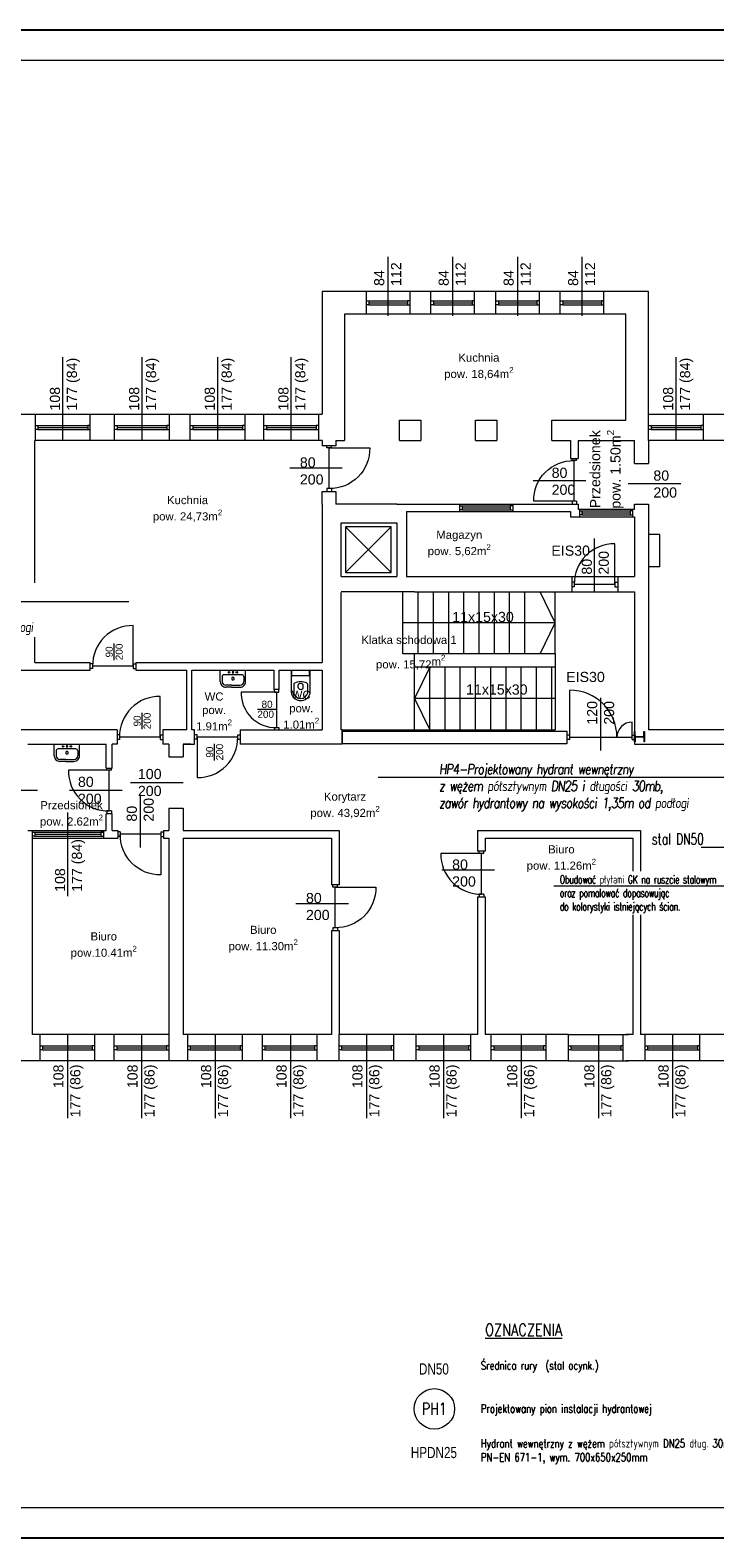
# Model space of a CAD drawing. Header units: millimetres. Extents: x -2390 to 43572, y -15084 to -12114.
# Tile 14 of 52: x 11759 to 13108, y -15084 to -12114. Entities that reach past the tile are written whole.
import ezdxf
from ezdxf import colors
from ezdxf.entities.mleader import LeaderData, LeaderLine
from ezdxf.enums import TextEntityAlignment as Align
from ezdxf.math import Vec2, Vec3

# ---------------------------------------------------------------- set-up
doc = ezdxf.new("R2010")
doc.units = ezdxf.units.MM
doc.linetypes.add('DASHDOT', pattern=[1, 0.5, -0.25, 0, -0.25])
for name, color, linetype, lineweight in [('@ opis C..O.', 7, 'Continuous', 18), ('@ Opis instalacji', 7, 'Continuous', 15), ('@ opisy pomieszczeń', 7, 'Continuous', 20), ('@HYDRANTOWA', 108, 'DASHDOT', 40), ('B_Wyposażenie', 10, 'Continuous', 9), ('IS-ramka', 7, 'Continuous', 15), ('opisy', 5, 'Continuous', 5), ('stolarka', 3, 'Continuous', 9), ('ściany nośne', 1, 'Continuous', 25)]:
    doc.layers.add(name, color=color, linetype=linetype, lineweight=lineweight)
doc.layers.add('IS-pomocnicze', color=2, linetype='Continuous', plot=False)
doc.styles.add('ROMANS', font='romans.shx', dxfattribs={"height": 1})
doc.styles.add('SIMPLEX', font='simplex.shx', dxfattribs={"width": 0.75})
doc.styles.get("Standard").update_dxf_attribs({"font": 'arial.ttf'})
doc.styles.add('STYLE1', font='arial.ttf', dxfattribs={"width": 0.8, "oblique": 10})

# ---------------------------------------------------------------- blocks, each defined once
blk = doc.blocks.new('_None')

msp = doc.modelspace()

# ---------------------------------------------------------------- linework, layer by layer
at = {"layer": '@ Opis instalacji', "transparency": 33554687}
msp.add_circle((12555, -14829.9), 39.9, dxfattribs=at)
at = {"layer": 'B_Wyposażenie', "color": 252, "lineweight": 0}
for p, q in [((12133.3, -13397.2), (12133.3, -13374.5)), ((12133.3, -13374.5), (12183.2, -13374.5)), ((12136.9, -13387.5), (12136.9, -13397.3)), ((12175.8, -13383.8), (12140.7, -13383.8)), ((12179.6, -13387.5), (12179.6, -13397.3)), ((12183.2, -13397.2), (12183.2, -13374.5)), ((12273.2, -13374.5), (12273.2, -13418.5)), ((12274.2, -13385.2), (12274.2, -13374.5)), ((12275.2, -13375.5), (12275.2, -13374.5)), ((12308.3, -13375.5), (12275.2, -13375.5)), ((12308.3, -13386.2), (12275.2, -13386.2)), ((12308.3, -13375.5), (12308.3, -13374.5)), ((12309.3, -13385.2), (12309.3, -13374.5)), ((12310.3, -13418.5), (12310.3, -13374.5)), ((12155.7, -13404.5), (12144.1, -13404.5)), ((12146.6, -13408.5), (12144.4, -13408.5)), ((12155.7, -13408.5), (12144.5, -13408.5)), ((12146.6, -13404.5), (12145.2, -13404.5)), ((12155.7, -13404.5), (12172.4, -13404.5)), ((12155.7, -13408.5), (12172, -13408.5)), ((12164.9, -13404.5), (12166.3, -13404.5)), ((12164.9, -13408.5), (12167.1, -13408.5)), ((12278, -13403.2), (12277.9, -13419.1)), ((12286.8, -13408.9), (12286.8, -13404.3)), ((12293.8, -13401.4), (12289.8, -13401.3)), ((12296.8, -13408.8), (12296.8, -13404.4)), ((12305.6, -13419.1), (12305.5, -13403.2)), ((11806.3, -13543.3), (11806.3, -13520.5)), ((11806.3, -13520.5), (11856.2, -13520.5)), ((11809.9, -13533.6), (11809.9, -13543.3)), ((11848.8, -13529.8), (11813.7, -13529.8)), ((11852.6, -13533.6), (11852.6, -13543.3)), ((11856.2, -13543.3), (11856.2, -13520.5)), ((11828.8, -13550.5), (11817.1, -13550.5)), ((11819.6, -13554.5), (11817.4, -13554.5)), ((11828.8, -13554.5), (11817.5, -13554.5)), ((11819.6, -13550.5), (11818.2, -13550.5)), ((11828.8, -13550.5), (11845.4, -13550.5)), ((11828.8, -13554.5), (11845, -13554.5)), ((11837.9, -13550.5), (11839.3, -13550.5)), ((11837.9, -13554.5), (11840.1, -13554.5))]:
    msp.add_line(p, q, dxfattribs=at)
for centre in [(12150.7, -13379), (12165.9, -13379), (11823.7, -13525), (11838.9, -13525)]:
    msp.add_circle(centre, 1.46, dxfattribs=at)
for centre, radius, start, end in [((12140.7, -13387.5), 3.75, 90.0113, 179.9887), ((12158.3, -13391.4), 2.56, 89.9963, 270.0037), ((12158.3, -13379), 1.46, 90, 270), ((12158.3, -13379), 1.46, 270, 90), ((12158.3, -13391.4), 2.56, 269.9963, 90.0037), ((12175.8, -13387.5), 3.75, 0.0113, 89.9887), ((12275.2, -13385.2), 1, 180, 270), ((12308.3, -13385.2), 1, 270, 0), ((12144.5, -13397.2), 11.2, 179.9972, 270.0028), ((12144.1, -13397.3), 7.2, 180.0036, 269.9964), ((12172, -13397.2), 11.2, 269.9972, 0.0028), ((12172.4, -13397.3), 7.2, 270.0036, 359.9964), ((12283.2, -13418.5), 10, 180, 199.2695), ((12291.7, -13415.5), 19, 199.2695, 340.7305), ((12291.7, -13416.4), 14.1, 190.9111, 349.0889), ((12281, -13403.2), 3, 116.0604, 179.6098), ((12291.7, -13425.2), 27.5, 63.9396, 116.0604), ((12289.8, -13404.3), 3, 90, 180), ((12289.8, -13408.9), 3, 180, 228.9523), ((12291.7, -13407.2), 5.53, 224.4777, 318.1602), ((12293.8, -13404.4), 3, 0, 90), ((12293.8, -13408.8), 3, 314.3192, 0), ((12302.5, -13403.2), 3, 0.3902, 63.9396), ((12300.3, -13418.5), 10, 340.7305, 0), ((11813.7, -13533.6), 3.75, 90.0113, 179.9887), ((11831.3, -13537.4), 2.56, 89.9963, 270.0037), ((11831.3, -13525), 1.46, 90, 270), ((11831.3, -13525), 1.46, 270, 90), ((11831.3, -13537.4), 2.56, 269.9963, 90.0037), ((11848.8, -13533.6), 3.75, 0.0113, 89.9887), ((11817.5, -13543.3), 11.2, 179.9972, 270.0028), ((11817.1, -13543.3), 7.2, 180.0036, 269.9964), ((11845, -13543.3), 11.2, 269.9972, 0.0028), ((11845.4, -13543.3), 7.2, 270.0036, 359.9964)]:
    msp.add_arc(centre, radius, start, end, dxfattribs=at)
at = {"layer": 'opisy', "color": 252, "lineweight": 0}
for p, q in [((12464.2, -12677), (12464.2, -12560.2)), ((12591.2, -12677), (12591.2, -12560.2)), ((12719.2, -12677), (12719.2, -12560.2)), ((12846.2, -12677), (12846.2, -12560.2)), ((11823.2, -12922.5), (11823.2, -12757.9)), ((11979.2, -12922.5), (11979.2, -12757.9)), ((12128.2, -12922.5), (12128.2, -12757.9)), ((12273.2, -12922.5), (12273.2, -12757.9)), ((13031.2, -12922.5), (13031.2, -12757.9)), ((12373.7, -12977), (12270, -12977)), ((12853.5, -13002), (12749.7, -13002)), ((13040.3, -13007.5), (12936.6, -13007.5)), ((12870.7, -13218.9), (12870.7, -13115.1)), ((12793.3, -13281.5), (12763.7, -13220.5)), ((12793.3, -13281.5), (12493.2, -13281.5)), ((12763.3, -13342.5), (12793.3, -13281.5)), ((12546.2, -13368.5), (12516.2, -13430.5)), ((12793.3, -13430.4), (12516.2, -13430.5)), ((12516.2, -13430.5), (12546.2, -13492.5)), ((12883.2, -13533), (12883.2, -13429.3)), ((12944.7, -13502.5), (12949.2, -13502.5)), ((12944.7, -13511.5), (12944.7, -13502.5)), ((12944.7, -13511.5), (12949.2, -13511.5)), ((12949.2, -13515.6), (12949.2, -13495.6)), ((12949.2, -13515.6), (12949.2, -13495.6)), ((12950.7, -13495.6), (12949.2, -13495.6)), ((12950.7, -13503.3), (12950.7, -13495.6)), ((12950.7, -13507.8), (12950.7, -13515.6)), ((12952.5, -13505.1), (12965.9, -13505.1)), ((12952.5, -13506), (12965.9, -13506)), ((12967.7, -13503.3), (12967.7, -13495.6)), ((12967.7, -13495.6), (12969.2, -13495.6)), ((12967.7, -13507.8), (12967.7, -13515.6)), ((12969.2, -13495.6), (12969.2, -13515.6)), ((12969.2, -13515.6), (12969.2, -13495.6)), ((11956.5, -13596.1), (12060.2, -13596.1)), ((11773.3, -13612), (11669.5, -13612)), ((11940.2, -13612), (11836.5, -13612)), ((11976.2, -13724), (11976.2, -13620.3)), ((11833.2, -13819.8), (11833.2, -13655.2)), ((12673.7, -13769), (12570, -13769)), ((12385.7, -13835), (12282, -13835)), ((11832.2, -14092.5), (11832.2, -14257.1)), ((11978.2, -14092.5), (11978.2, -14257.1)), ((12123.2, -14092.5), (12123.2, -14257.1)), ((12271.7, -14092.5), (12271.7, -14257.1)), ((12421.2, -14092.5), (12421.2, -14257.1)), ((12573.2, -14092.5), (12573.2, -14257.1)), ((12726.2, -14092.5), (12726.2, -14257.1)), ((12878.2, -14092.5), (12878.2, -14257.1)), ((13024.2, -14092.5), (13024.2, -14257.1))]:
    msp.add_line(p, q, dxfattribs=at)
for centre, start, end in [((12952.5, -13503.3), 180, 270), ((12952.5, -13507.8), 90, 180), ((12965.9, -13503.3), 270, 0), ((12965.9, -13507.8), 0, 90)]:
    msp.add_arc(centre, 1.8, start, end, dxfattribs=at)
at = {"layer": 'stolarka', "color": 252, "lineweight": 0}
for p, q in [((12421.2, -12647), (12426.2, -12647)), ((12426.2, -12647), (12426.2, -12655)), ((12426.2, -12647), (12502.2, -12647)), ((12426.2, -12651), (12502.2, -12651)), ((12507.2, -12647), (12502.2, -12647)), ((12502.2, -12647), (12502.2, -12655)), ((12548.2, -12647), (12553.2, -12647)), ((12553.2, -12647), (12553.2, -12655)), ((12553.2, -12647), (12629.2, -12647)), ((12553.2, -12651), (12629.2, -12651)), ((12634.2, -12647), (12629.2, -12647)), ((12629.2, -12647), (12629.2, -12655)), ((12676.2, -12647), (12681.2, -12647)), ((12681.2, -12647), (12681.2, -12655)), ((12681.2, -12647), (12757.2, -12647)), ((12681.2, -12651), (12757.2, -12651)), ((12762.2, -12647), (12757.2, -12647)), ((12757.2, -12647), (12757.2, -12655)), ((12803.2, -12647), (12808.2, -12647)), ((12808.2, -12647), (12808.2, -12655)), ((12808.2, -12647), (12884.2, -12647)), ((12808.2, -12651), (12884.2, -12651)), ((12889.2, -12647), (12884.2, -12647)), ((12884.2, -12647), (12884.2, -12655)), ((12426.2, -12655), (12421.2, -12655)), ((12426.2, -12655), (12502.2, -12655)), ((12502.2, -12655), (12507.2, -12655)), ((12553.2, -12655), (12548.2, -12655)), ((12553.2, -12655), (12629.2, -12655)), ((12629.2, -12655), (12634.2, -12655)), ((12681.2, -12655), (12676.2, -12655)), ((12681.2, -12655), (12757.2, -12655)), ((12757.2, -12655), (12762.2, -12655)), ((12808.2, -12655), (12803.2, -12655)), ((12808.2, -12655), (12884.2, -12655)), ((12884.2, -12655), (12889.2, -12655)), ((11769.2, -12892.5), (11774.2, -12892.5)), ((11774.2, -12900.5), (11769.2, -12900.5)), ((11774.2, -12892.5), (11774.2, -12900.5)), ((11774.2, -12892.5), (11872.2, -12892.5)), ((11774.2, -12896.5), (11872.2, -12896.5)), ((11774.2, -12900.5), (11872.2, -12900.5)), ((11877.2, -12892.5), (11872.2, -12892.5)), ((11872.2, -12892.5), (11872.2, -12900.5)), ((11872.2, -12900.5), (11877.2, -12900.5)), ((11925.2, -12892.5), (11930.2, -12892.5)), ((11930.2, -12900.5), (11925.2, -12900.5)), ((11930.2, -12892.5), (11930.2, -12900.5)), ((11930.2, -12892.5), (12028.2, -12892.5)), ((11930.2, -12896.5), (12028.2, -12896.5)), ((11930.2, -12900.5), (12028.2, -12900.5)), ((12033.2, -12892.5), (12028.2, -12892.5)), ((12028.2, -12892.5), (12028.2, -12900.5)), ((12028.2, -12900.5), (12033.2, -12900.5)), ((12074.2, -12892.5), (12079.2, -12892.5)), ((12079.2, -12900.5), (12074.2, -12900.5)), ((12079.2, -12892.5), (12079.2, -12900.5)), ((12079.2, -12892.5), (12177.2, -12892.5)), ((12079.2, -12896.5), (12177.2, -12896.5)), ((12079.2, -12900.5), (12177.2, -12900.5)), ((12182.2, -12892.5), (12177.2, -12892.5)), ((12177.2, -12892.5), (12177.2, -12900.5)), ((12177.2, -12900.5), (12182.2, -12900.5)), ((12219.2, -12892.5), (12224.2, -12892.5)), ((12224.2, -12900.5), (12219.2, -12900.5)), ((12224.2, -12892.5), (12224.2, -12900.5)), ((12224.2, -12892.5), (12322.2, -12892.5)), ((12224.2, -12896.5), (12322.2, -12896.5)), ((12224.2, -12900.5), (12322.2, -12900.5)), ((12327.2, -12892.5), (12322.2, -12892.5)), ((12322.2, -12892.5), (12322.2, -12900.5)), ((12322.2, -12900.5), (12327.2, -12900.5)), ((12977.2, -12892.5), (12982.2, -12892.5)), ((12982.2, -12900.5), (12977.2, -12900.5)), ((12982.2, -12892.5), (12982.2, -12900.5)), ((12982.2, -12892.5), (13080.2, -12892.5)), ((12982.2, -12896.5), (13080.2, -12896.5)), ((12982.2, -12900.5), (13080.2, -12900.5)), ((13085.2, -12892.5), (13080.2, -12892.5)), ((13080.2, -12892.5), (13080.2, -12900.5)), ((13080.2, -12900.5), (13085.2, -12900.5)), ((12343.2, -12937), (12343.2, -12932.5)), ((12352.2, -12937), (12343.2, -12937)), ((12347.7, -13017), (12347.7, -12937)), ((12347.7, -12937), (12427.7, -12937)), ((12352.2, -12937), (12352.2, -12932.5)), ((12826.2, -12962), (12826.2, -12957.5)), ((12835.2, -12962), (12826.2, -12962)), ((12830.7, -13042), (12830.7, -12962)), ((12835.2, -12962), (12835.2, -12957.5)), ((12343.2, -13017), (12343.2, -13022.5)), ((12352.2, -13017), (12343.2, -13017)), ((12352.2, -13017), (12352.2, -13022.5)), ((12604.7, -13051), (12609.7, -13051)), ((12609.7, -13059), (12604.7, -13059)), ((12609.7, -13051), (12609.7, -13059)), ((12609.7, -13051), (12704.7, -13051)), ((12609.7, -13055), (12704.7, -13055)), ((12609.7, -13059), (12704.7, -13059)), ((12709.7, -13051), (12704.7, -13051)), ((12704.7, -13051), (12704.7, -13059)), ((12704.7, -13059), (12709.7, -13059)), ((12830.7, -13042), (12750.7, -13042)), ((12826.2, -13042), (12826.2, -13047.5)), ((12835.2, -13042), (12826.2, -13042)), ((12835.2, -13042), (12835.2, -13047.5)), ((12840.7, -13061), (12845.7, -13061)), ((12845.7, -13061), (12845.7, -13069)), ((12845.7, -13061), (12940.7, -13061)), ((12845.7, -13065), (12940.7, -13065)), ((12945.7, -13061), (12940.7, -13061)), ((12940.7, -13061), (12940.7, -13069)), ((12845.7, -13069), (12840.7, -13069)), ((12845.7, -13069), (12940.7, -13069)), ((12940.7, -13069), (12945.7, -13069)), ((12910.7, -13205.9), (12910.7, -13125.9)), ((12830.7, -13201.4), (12826.2, -13201.4)), ((12830.7, -13210.4), (12826.2, -13210.4)), ((12830.7, -13201.4), (12830.7, -13210.4)), ((12910.7, -13205.9), (12830.7, -13205.9)), ((12910.7, -13201.4), (12910.7, -13210.4)), ((12910.7, -13201.4), (12916.2, -13201.4)), ((12910.7, -13210.4), (12916.2, -13210.4)), ((11961.7, -13367), (11961.7, -13287)), ((11881.7, -13362.5), (11877.2, -13362.5)), ((11881.7, -13362.5), (11881.7, -13371.5)), ((11961.7, -13362.5), (11961.7, -13371.5)), ((11961.7, -13362.5), (11967.2, -13362.5)), ((11881.7, -13371.5), (11877.2, -13371.5)), ((11961.7, -13367), (11881.7, -13367)), ((11961.7, -13371.5), (11967.2, -13371.5)), ((12244.3, -13418), (12174.3, -13418)), ((12239.8, -13418), (12239.8, -13412.5)), ((12239.8, -13418), (12248.8, -13418)), ((12244.3, -13418), (12244.3, -13488)), ((12248.8, -13418), (12248.8, -13412.5)), ((12821.7, -13507), (12821.7, -13414)), ((12014.7, -13506.5), (12014.7, -13426.5)), ((12944.7, -13507), (12944.7, -13477)), ((11934.7, -13502), (11930.2, -13502)), ((11934.7, -13511), (11930.2, -13511)), ((11934.7, -13502), (11934.7, -13511)), ((12014.7, -13506.5), (11934.7, -13506.5)), ((12014.7, -13502), (12014.7, -13511)), ((12014.7, -13502), (12020.2, -13502)), ((12014.7, -13511), (12020.2, -13511)), ((12087.7, -13501.8), (12082.2, -13501.8)), ((12087.7, -13510.8), (12082.2, -13510.8)), ((12087.7, -13510.8), (12087.7, -13501.8)), ((12087.7, -13506.3), (12167.7, -13506.3)), ((12087.7, -13506.3), (12087.7, -13586.3)), ((12167.7, -13501.8), (12172.2, -13501.8)), ((12167.7, -13510.8), (12167.7, -13501.8)), ((12167.7, -13510.8), (12172.2, -13510.8)), ((12239.8, -13488), (12239.8, -13492.5)), ((12239.8, -13488), (12248.8, -13488)), ((12248.8, -13488), (12248.8, -13492.5)), ((12821.7, -13502.5), (12816.2, -13502.5)), ((12821.7, -13511.5), (12816.2, -13511.5)), ((12821.7, -13511.5), (12821.7, -13502.5)), ((12821.7, -13507), (12944.7, -13507)), ((12944.7, -13502.5), (12949.2, -13502.5)), ((12944.7, -13511.5), (12944.7, -13502.5)), ((12944.7, -13511.5), (12949.2, -13511.5)), ((12949.2, -13515.6), (12950.7, -13515.6)), ((12969.2, -13515.6), (12967.7, -13515.6)), ((11914.2, -13572), (11834.2, -13572)), ((11909.7, -13572), (11909.7, -13567.5)), ((11918.7, -13572), (11909.7, -13572)), ((11914.2, -13652), (11914.2, -13572)), ((11918.7, -13572), (11918.7, -13567.5)), ((11909.7, -13652), (11909.7, -13657.5)), ((11918.7, -13652), (11909.7, -13652)), ((11918.7, -13652), (11918.7, -13657.5)), ((11763.2, -13694), (11768.2, -13694)), ((11768.2, -13702), (11763.2, -13702)), ((11768.2, -13694), (11768.2, -13702)), ((11768.2, -13694), (11903.2, -13694)), ((11768.2, -13698), (11898.2, -13698)), ((11768.2, -13702), (11898.2, -13702)), ((11903.2, -13694), (11898.2, -13694)), ((11898.2, -13694), (11898.2, -13702)), ((11898.2, -13702), (11903.2, -13702)), ((11936.2, -13693.5), (11931.7, -13693.5)), ((11936.2, -13702.5), (11931.7, -13702.5)), ((11936.2, -13693.5), (11936.2, -13702.5)), ((12016.2, -13698), (11936.2, -13698)), ((12016.2, -13693.5), (12016.2, -13702.5)), ((12016.2, -13693.5), (12021.7, -13693.5)), ((12016.2, -13698), (12016.2, -13778)), ((12016.2, -13702.5), (12021.7, -13702.5)), ((12647.7, -13736), (12567.7, -13736)), ((12643.2, -13736), (12643.2, -13731.5)), ((12652.2, -13736), (12643.2, -13736)), ((12647.7, -13816), (12647.7, -13736)), ((12652.2, -13736), (12652.2, -13731.5)), ((12355.2, -13802), (12355.2, -13797.5)), ((12364.2, -13802), (12355.2, -13802)), ((12359.7, -13882), (12359.7, -13802)), ((12359.7, -13802), (12439.7, -13802)), ((12364.2, -13802), (12364.2, -13797.5)), ((12643.2, -13816), (12643.2, -13821.5)), ((12652.2, -13816), (12643.2, -13816)), ((12652.2, -13816), (12652.2, -13821.5)), ((12355.2, -13882), (12355.2, -13887.5)), ((12364.2, -13882), (12355.2, -13882)), ((12364.2, -13882), (12364.2, -13887.5)), ((11778.2, -14114.5), (11783.2, -14114.5)), ((11783.2, -14122.5), (11778.2, -14122.5)), ((11783.2, -14114.5), (11783.2, -14122.5)), ((11783.2, -14114.5), (11881.2, -14114.5)), ((11783.2, -14118.5), (11881.2, -14118.5)), ((11783.2, -14122.5), (11881.2, -14122.5)), ((11886.2, -14114.5), (11881.2, -14114.5)), ((11881.2, -14114.5), (11881.2, -14122.5)), ((11881.2, -14122.5), (11886.2, -14122.5)), ((11924.2, -14114.5), (11929.2, -14114.5)), ((11929.2, -14122.5), (11924.2, -14122.5)), ((11929.2, -14114.5), (11929.2, -14122.5)), ((11929.2, -14114.5), (12027.2, -14114.5)), ((11929.2, -14118.5), (12027.2, -14118.5)), ((11929.2, -14122.5), (12027.2, -14122.5)), ((12032.2, -14114.5), (12027.2, -14114.5)), ((12027.2, -14114.5), (12027.2, -14122.5)), ((12027.2, -14122.5), (12032.2, -14122.5)), ((12069.2, -14114.5), (12074.2, -14114.5)), ((12074.2, -14122.5), (12069.2, -14122.5)), ((12074.2, -14114.5), (12074.2, -14122.5)), ((12074.2, -14114.5), (12172.2, -14114.5)), ((12074.2, -14118.5), (12172.2, -14118.5)), ((12074.2, -14122.5), (12172.2, -14122.5)), ((12177.2, -14114.5), (12172.2, -14114.5)), ((12172.2, -14114.5), (12172.2, -14122.5)), ((12172.2, -14122.5), (12177.2, -14122.5)), ((12216.2, -14114.5), (12221.2, -14114.5)), ((12221.2, -14122.5), (12216.2, -14122.5)), ((12221.2, -14114.5), (12221.2, -14122.5)), ((12221.2, -14114.5), (12319.2, -14114.5)), ((12221.2, -14118.5), (12319.2, -14118.5)), ((12221.2, -14122.5), (12319.2, -14122.5)), ((12324.2, -14114.5), (12319.2, -14114.5)), ((12319.2, -14114.5), (12319.2, -14122.5)), ((12319.2, -14122.5), (12324.2, -14122.5)), ((12367.2, -14114.5), (12372.2, -14114.5)), ((12372.2, -14122.5), (12367.2, -14122.5)), ((12372.2, -14114.5), (12372.2, -14122.5)), ((12372.2, -14114.5), (12470.2, -14114.5)), ((12372.2, -14118.5), (12470.2, -14118.5)), ((12372.2, -14122.5), (12470.2, -14122.5)), ((12475.2, -14114.5), (12470.2, -14114.5)), ((12470.2, -14114.5), (12470.2, -14122.5)), ((12470.2, -14122.5), (12475.2, -14122.5)), ((12519.2, -14114.5), (12524.2, -14114.5)), ((12524.2, -14122.5), (12519.2, -14122.5)), ((12524.2, -14114.5), (12524.2, -14122.5)), ((12524.2, -14114.5), (12622.2, -14114.5)), ((12524.2, -14118.5), (12622.2, -14118.5)), ((12524.2, -14122.5), (12622.2, -14122.5)), ((12627.2, -14114.5), (12622.2, -14114.5)), ((12622.2, -14114.5), (12622.2, -14122.5)), ((12622.2, -14122.5), (12627.2, -14122.5)), ((12667.2, -14114.5), (12672.2, -14114.5)), ((12672.2, -14122.5), (12667.2, -14122.5)), ((12672.2, -14114.5), (12672.2, -14122.5)), ((12672.2, -14114.5), (12770.2, -14114.5)), ((12672.2, -14118.5), (12770.2, -14118.5)), ((12672.2, -14122.5), (12770.2, -14122.5)), ((12775.2, -14114.5), (12770.2, -14114.5)), ((12770.2, -14114.5), (12770.2, -14122.5)), ((12770.2, -14122.5), (12775.2, -14122.5)), ((12819.2, -14114.5), (12824.2, -14114.5)), ((12824.2, -14122.5), (12819.2, -14122.5)), ((12824.2, -14114.5), (12824.2, -14122.5)), ((12824.2, -14114.5), (12922.2, -14114.5)), ((12824.2, -14118.5), (12922.2, -14118.5)), ((12824.2, -14122.5), (12922.2, -14122.5)), ((12927.2, -14114.5), (12922.2, -14114.5)), ((12922.2, -14114.5), (12922.2, -14122.5)), ((12922.2, -14122.5), (12927.2, -14122.5)), ((12970.2, -14114.5), (12975.2, -14114.5)), ((12975.2, -14122.5), (12970.2, -14122.5)), ((12975.2, -14114.5), (12975.2, -14122.5)), ((12975.2, -14114.5), (13073.2, -14114.5)), ((12975.2, -14118.5), (13073.2, -14118.5)), ((12975.2, -14122.5), (13073.2, -14122.5)), ((13078.2, -14114.5), (13073.2, -14114.5)), ((13073.2, -14114.5), (13073.2, -14122.5)), ((13073.2, -14122.5), (13078.2, -14122.5))]:
    msp.add_line(p, q, dxfattribs=at)
for points in [[(12427.7, -12937, -0.425735), (12347.7, -13017)], [(12750.7, -13042, -0.425735), (12830.7, -12962)], [(12910.7, -13125.9, 0.425735), (12830.7, -13205.9)], [(11961.7, -13287, 0.425735), (11881.7, -13367)], [(12174.3, -13418, 0.42548), (12244.3, -13488)], [(12014.7, -13426.5, 0.425735), (11934.7, -13506.5)], [(12087.7, -13586.3, 0.425735), (12167.7, -13506.3)], [(11834.2, -13572, 0.425735), (11914.2, -13652)], [(12016.2, -13778, -0.425735), (11936.2, -13698)], [(12567.7, -13736, 0.425735), (12647.7, -13816)], [(12439.7, -13802, -0.425735), (12359.7, -13882)]]:
    msp.add_lwpolyline(points, format="xyb", dxfattribs=at)
for centre, radius, start, end in [((12821.7, -13507), 93, 0.0031, 90), ((12944.7, -13507), 30, 90, 180)]:
    msp.add_arc(centre, radius, start, end, dxfattribs=at)
at = {"layer": 'ściany nośne', "color": 252, "lineweight": 0}
for p, q in [((12334.2, -12628.5), (12334.2, -12870.5)), ((12977.2, -12628.5), (12334.2, -12628.5)), ((12421.2, -12673.5), (12421.2, -12628.5)), ((12507.2, -12673.5), (12507.2, -12628.5)), ((12548.2, -12673.5), (12548.2, -12628.5)), ((12634.2, -12673.5), (12634.2, -12628.5)), ((12676.2, -12673.5), (12676.2, -12628.5)), ((12762.2, -12673.5), (12762.2, -12628.5)), ((12803.2, -12673.5), (12803.2, -12628.5)), ((12889.2, -12673.5), (12889.2, -12628.5)), ((12977.2, -12870.5), (12977.2, -12628.5)), ((12932.2, -12673.5), (12378.2, -12673.5)), ((12378.2, -12673.5), (12378.2, -12922.5)), ((12932.2, -12882.5), (12932.2, -12673.5)), ((11448.2, -12870.5), (11868.2, -12870.5)), ((11769.2, -12922.5), (11769.2, -12870.5)), ((11868.2, -12870.5), (12334.2, -12870.5)), ((11877.2, -12922.5), (11877.2, -12870.5)), ((11925.2, -12922.5), (11925.2, -12870.5)), ((12033.2, -12922.5), (12033.2, -12870.5)), ((12074.2, -12922.5), (12074.2, -12870.5)), ((12182.2, -12922.5), (12182.2, -12870.5)), ((12219.2, -12922.5), (12219.2, -12870.5)), ((12327.2, -12922.5), (12327.2, -12870.5)), ((12486.2, -12882.5), (12528.2, -12882.5)), ((12486.2, -12922.5), (12486.2, -12882.5)), ((12528.2, -12882.5), (12528.2, -12922.5)), ((12636.2, -12882.5), (12678.2, -12882.5)), ((12636.2, -12922.5), (12636.2, -12882.5)), ((12678.2, -12882.5), (12678.2, -12922.5)), ((12786.2, -12922.5), (12786.2, -12882.5)), ((12786.2, -12882.5), (12932.2, -12882.5)), ((12977.2, -12870.5), (14862.2, -12870.5)), ((12977.2, -12922.5), (12977.2, -12870.5)), ((13085.2, -12922.5), (13085.2, -12870.5)), ((11868.2, -12922.5), (11768.2, -12922.5)), ((11768.2, -13359.5), (11768.2, -12922.5)), ((12334.2, -12922.5), (11868.2, -12922.5)), ((12334.2, -12922.5), (12334.2, -12932.5)), ((12361.2, -12932.5), (12334.2, -12932.5)), ((12361.2, -12922.5), (12378.2, -12922.5)), ((12361.2, -12922.5), (12361.2, -12932.5)), ((12486.2, -12922.5), (12528.2, -12922.5)), ((12636.2, -12922.5), (12678.2, -12922.5)), ((12786.2, -12922.5), (12823.2, -12922.5)), ((12823.2, -12922.5), (12823.2, -12957.5)), ((12838.2, -12922.5), (12932.2, -12922.5)), ((12838.2, -12922.5), (12838.2, -12957.5)), ((12932.2, -12922.5), (12949.2, -12922.5)), ((12949.2, -12967.5), (12949.2, -12922.5)), ((13985.2, -12922.5), (12977.2, -12922.5)), ((12977.2, -12922.5), (12977.2, -12967.5)), ((12823.2, -12957.5), (12838.2, -12957.5)), ((12949.2, -12967.5), (12977.2, -12967.5)), ((12334.2, -13047.5), (12334.2, -13022.5)), ((12334.2, -13022.5), (12361.2, -13022.5)), ((12361.2, -13022.5), (12361.2, -13047.5)), ((12334.2, -13047.5), (12334.2, -13359.5)), ((12468.2, -13047.5), (12361.2, -13047.5)), ((12481.2, -13047.5), (12468.2, -13047.5)), ((12481.2, -13047.5), (12500, -13047.5)), ((12500, -13047.5), (12823.2, -13047.5)), ((12500, -13062.5), (12500, -13190.4)), ((12500, -13062.5), (12823.2, -13062.5)), ((12604.7, -13047.5), (12604.7, -13062.5)), ((12709.7, -13047.5), (12709.7, -13062.5)), ((12823.2, -13047.5), (12838.2, -13047.5)), ((12823.2, -13062.5), (12823.2, -13072.5)), ((12838.2, -13047.5), (12838.2, -13057.5)), ((12838.2, -13057.5), (12949.2, -13057.5)), ((12840.7, -13057.5), (12840.7, -13072.5)), ((12945.7, -13057.5), (12945.7, -13072.5)), ((12949.2, -13057.5), (12949.2, -13047.5)), ((12949.2, -13047.5), (12977.2, -13047.5)), ((12977.2, -13047.5), (12977.2, -13107.5)), ((12371.2, -13190.4), (12371.2, -13084.5)), ((12371.2, -13084.5), (12481.2, -13084.5)), ((12380.1, -13092.4), (12380.1, -13182.4)), ((12470.1, -13092.4), (12380.1, -13092.4)), ((12380.1, -13092.4), (12470.1, -13182.4)), ((12380.1, -13182.4), (12470.1, -13092.4)), ((12470.1, -13182.4), (12470.1, -13092.4)), ((12481.2, -13084.5), (12481.2, -13190.4)), ((12823.2, -13072.5), (12949.2, -13072.5)), ((12949.2, -13072.5), (12949.2, -13190.4)), ((12977.2, -13107.5), (12977.2, -13492.5)), ((12999.2, -13107.5), (12977.2, -13107.5)), ((12999.2, -13171.5), (12999.2, -13107.5)), ((12380.1, -13182.4), (12470.1, -13182.4)), ((12999.2, -13171.5), (12977.2, -13171.5)), ((12371.2, -13190.4), (12481.2, -13190.4)), ((12500, -13190.4), (12949.2, -13190.4)), ((12826.2, -13220.5), (12826.2, -13190.4)), ((12916.2, -13190.4), (12916.2, -13220.5)), ((12516.2, -13220.5), (12371.2, -13220.4)), ((12371.2, -13492.5), (12371.2, -13221.5)), ((12493.2, -13342.5), (12493.2, -13220.5)), ((12516.2, -13220.5), (12786.3, -13220.5)), ((12523.3, -13342.5), (12523.3, -13220.5)), ((12553.3, -13342.5), (12553.3, -13220.5)), ((12583.3, -13342.5), (12583.3, -13220.5)), ((12613.3, -13342.5), (12613.3, -13220.5)), ((12643.3, -13342.5), (12643.3, -13220.5)), ((12673.3, -13342.5), (12673.3, -13220.5)), ((12703.3, -13342.5), (12703.3, -13220.5)), ((12733.3, -13342.5), (12733.3, -13220.5)), ((12786.3, -13220.5), (12949.2, -13220.5)), ((12793.3, -13342.5), (12793.3, -13220.5)), ((12949.2, -13220.5), (12949.2, -13520.5)), ((11768.2, -13359.5), (11877.2, -13359.5)), ((11877.2, -13374.5), (11877.2, -13359.5)), ((11967.2, -13359.5), (12334.2, -13359.5)), ((11967.2, -13359.5), (11967.2, -13374.5)), ((12793.3, -13342.5), (12493.2, -13342.5)), ((12516.2, -13368.5), (12516.2, -13342.5)), ((12793.3, -13342.5), (12793.3, -13492.5)), ((11672.2, -13374.5), (11877.2, -13374.5)), ((11967.2, -13374.5), (12067.2, -13374.5)), ((12067.3, -13492.5), (12067.2, -13374.5)), ((12077.2, -13374.5), (12239.2, -13374.5)), ((12077.3, -13492.5), (12077.2, -13374.5)), ((12239.2, -13412.5), (12239.2, -13374.5)), ((12249.2, -13374.5), (12334.2, -13374.5)), ((12249.2, -13412.5), (12249.2, -13374.5)), ((12334.2, -13374.5), (12334.2, -13492.5)), ((12516.2, -13492.5), (12516.2, -13368.5)), ((12793.3, -13368.5), (12516.2, -13368.5)), ((12546.2, -13492.5), (12546.2, -13368.5)), ((12576.2, -13492.5), (12576.2, -13368.5)), ((12606.2, -13492.5), (12606.2, -13368.5)), ((12636.2, -13492.5), (12636.2, -13368.5)), ((12666.2, -13492.5), (12666.2, -13368.5)), ((12696.2, -13492.5), (12696.2, -13368.5)), ((12726.2, -13492.5), (12726.2, -13368.5)), ((12756.2, -13492.5), (12756.2, -13368.5)), ((12786.2, -13492.5), (12786.2, -13368.5)), ((12249.2, -13412.5), (12239.2, -13412.5)), ((11930.2, -13492.5), (11001.3, -13492.5)), ((11930.2, -13492.5), (11930.2, -13520.6)), ((12067.3, -13492.5), (12020.2, -13492.5)), ((12020.2, -13492.5), (12020.2, -13520.6)), ((12082.2, -13492.5), (12077.3, -13492.5)), ((12082.2, -13520.6), (12082.2, -13492.5)), ((12172.2, -13492.5), (12172.2, -13520.5)), ((12172.2, -13492.5), (12249.3, -13492.5)), ((12249.3, -13492.5), (12334.2, -13492.5)), ((12373.2, -13492.5), (12371.2, -13492.5)), ((12371.2, -13492.5), (12516.2, -13492.5)), ((12373.2, -13492.5), (12373.3, -13520.5)), ((12786.2, -13494.6), (12373.2, -13494.6)), ((12373.2, -13494.6), (12786.2, -13494.6)), ((12373.3, -13519.7), (12373.3, -13494.6)), ((12373.3, -13494.6), (12816.2, -13494.6)), ((12516.2, -13492.5), (12793.3, -13492.5)), ((12816.2, -13494.6), (12816.2, -13519.7)), ((12949.2, -13491.6), (12949.2, -13519.7)), ((12949.2, -13491.7), (12949.2, -13519.7)), ((13131.2, -13492.5), (12977.2, -13492.5)), ((11754.3, -13520.6), (11908.2, -13520.5)), ((11908.2, -13567.5), (11908.2, -13520.5)), ((11920.2, -13567.5), (11920.2, -13520.5)), ((11930.2, -13520.6), (11920.2, -13520.6)), ((12032.2, -13520.6), (12020.2, -13520.6)), ((12032.2, -13520.6), (12032.2, -13545.6)), ((12075.2, -13520.5), (12060.2, -13520.5)), ((12060.2, -13520.6), (12060.2, -13545.6)), ((12060.2, -13520.6), (12082.2, -13520.6)), ((12373.3, -13520.5), (12172.2, -13520.5)), ((12816.2, -13519.7), (12373.3, -13519.7)), ((12949.2, -13520.5), (13131.2, -13520.5)), ((11908.2, -13567.5), (11920.2, -13567.5)), ((12032.2, -13545.6), (12060.2, -13545.6)), ((11908.2, -13690.5), (11908.2, -13657.5)), ((11920.2, -13657.5), (11908.2, -13657.5)), ((11920.2, -13690.5), (11920.2, -13657.5)), ((12032.2, -13646.6), (12032.2, -13690.5)), ((12032.2, -13646.6), (12060.2, -13646.6)), ((12060.2, -13646.6), (12060.2, -13690.5)), ((11754.3, -13690.5), (11763.2, -13690.5)), ((11763.2, -13705.5), (11763.2, -13690.5)), ((11763.2, -13690.5), (11903.2, -13690.5)), ((11903.2, -13690.5), (11908.2, -13690.5)), ((11903.2, -13690.5), (11903.2, -13705.5)), ((11920.2, -13690.5), (11931.7, -13690.5)), ((11931.7, -13690.5), (11931.7, -13705.5)), ((12021.7, -13690.5), (12032.2, -13690.5)), ((12021.7, -13690.5), (12021.7, -13705.5)), ((12060.2, -13690.5), (12367.2, -13690.5)), ((12367.2, -13690.5), (12367.2, -13797.5)), ((12640.2, -13690.5), (12640.2, -13731.5)), ((12640.2, -13690.5), (12961.2, -13690.5)), ((12961.2, -13690.5), (12961.2, -14092.5)), ((11763.2, -14092.5), (11763.2, -13705.5)), ((11763.2, -13705.5), (11903.2, -13705.5)), ((11903.2, -13705.5), (11923.2, -13705.5)), ((11923.2, -13705.5), (11931.7, -13705.5)), ((12021.7, -13705.5), (12032.2, -13705.5)), ((12032.2, -13705.5), (12032.2, -14092.5)), ((12060.2, -13705.5), (12060.2, -14092.5)), ((12060.2, -13705.5), (12352.2, -13705.5)), ((12352.2, -13705.5), (12352.2, -13797.5)), ((12655.2, -13705.5), (12655.2, -13731.5)), ((12655.2, -13705.5), (12946.2, -13705.5)), ((12946.2, -13705.5), (12946.2, -14092.5)), ((12655.2, -13731.5), (12640.2, -13731.5)), ((12367.2, -13797.5), (12352.2, -13797.5)), ((12640.2, -13821.5), (12640.2, -14092.5)), ((12640.2, -13821.5), (12655.2, -13821.5)), ((12655.2, -13821.5), (12655.2, -14092.5)), ((12352.2, -13887.5), (12352.2, -14092.5)), ((12352.2, -13887.5), (12367.2, -13887.5)), ((12367.2, -13887.5), (12367.2, -14092.5)), ((12032.2, -14092.5), (11763.2, -14092.5)), ((11778.2, -14144.5), (11778.2, -14092.5)), ((11886.2, -14144.5), (11886.2, -14092.5)), ((11924.2, -14144.5), (11924.2, -14092.5)), ((12032.2, -14092.5), (12032.2, -14144.5)), ((12352.2, -14092.5), (12060.2, -14092.5)), ((12069.2, -14144.5), (12069.2, -14092.5)), ((12177.2, -14144.5), (12177.2, -14092.5)), ((12216.2, -14144.5), (12216.2, -14092.5)), ((12324.2, -14144.5), (12324.2, -14092.5)), ((12640.2, -14092.5), (12367.2, -14092.5)), ((12367.2, -14144.5), (12367.2, -14092.5)), ((12475.2, -14144.5), (12475.2, -14092.5)), ((12519.2, -14144.5), (12519.2, -14092.5)), ((12627.2, -14144.5), (12627.2, -14092.5)), ((12819.2, -14092.5), (12655.2, -14092.5)), ((12667.2, -14144.5), (12667.2, -14092.5)), ((12775.2, -14144.5), (12775.2, -14092.5)), ((12819.2, -14144.5), (12819.2, -14092.5)), ((12819.2, -14092.5), (12937.2, -14092.5)), ((12927.2, -14144.5), (12927.2, -14092.5)), ((12946.2, -14092.5), (12932.2, -14092.5)), ((13231.2, -14092.5), (12961.2, -14092.5)), ((12970.2, -14144.5), (12970.2, -14092.5)), ((13078.2, -14144.5), (13078.2, -14092.5)), ((12819.2, -14144.5), (10225.2, -14144.5)), ((12819.2, -14144.5), (12937.2, -14144.5)), ((14924.2, -14144.5), (12932.2, -14144.5))]:
    msp.add_line(p, q, dxfattribs=at)
for p in [(12546.2, -13492.5), (12576.2, -13492.5), (12606.2, -13492.5), (12636.2, -13492.5), (12666.2, -13492.5), (12696.2, -13492.5), (12726.2, -13492.5), (12756.2, -13492.5), (12786.2, -13492.5)]:
    msp.add_point(p, dxfattribs=at)

# ---------------------------------------------------------------- texts
at = {"color": 0, "ltscale": 10, "insert": (6481.5, -14358.7), "char_height": 27.3, "width": 1403.675, "attachment_point": 1}
msp.add_mtext('\\pi354.59;{\\fCalibri|b0|i0|c0|p34;Pracownia Projektowa "KONSTRUKTOR"\\P\\pi239.68;siedziba: ul. Wojska Polskiego 5, 58-160 Świebodzice,\\P\\pi297.58;biuro: ul. Broniewskiego 1B, 58-309 Wałbrzych}', dxfattribs=at)
at = {"color": 0, "ltscale": 10, "insert": (18463.1, -14962.6), "char_height": 15, "attachment_point": 1, "style": 'ROMANS'}
msp.add_mtext('\\pi-599.48;{\\fCalibri|b0|i0|c0|p34;\\W0.9;Zastrzega się wszelkie prawa wynikajace z Ustawy o prawie autorskim. Rysunek niniejszy nie może być w całości lub w części przerysowany,\\P\\pi-400.79;                      uzupełniony lub odstąpiony komukolwiek, bez pisemnej zgody firmy projektowej }', dxfattribs=at)
at = {"layer": '@ Opis instalacji', "lineweight": 30, "transparency": 33554687, "style": 'SIMPLEX', "width": 0.75}
msp.add_text('PH1', height=24, dxfattribs=at).set_placement((12555, -14829.9), align=Align.MIDDLE_CENTER)
at = {"layer": '@ opisy pomieszczeń', "attachment_point": 1}
for s, insert, char_height, width in [('\\pxql;{\\Fromans|c238;\\W0.8;\\LOZNACZENIA}', (12654.9, -14662.6), 23.296, 182.537), ('{\\Fromans|c238;\\W0.75;Średnica rury  (stal ocynk.)}', (12646.6, -14736.3), 16.307, 466.832), ('{\\Fromans|c238;\\W0.75;Projektowany pion instalacji hydrantowej}', (12646.6, -14821.3), 16.307, 466.832), ('{\\Fromans|c238;\\W0.75;Hydrant wewnętrzny z wężem półsztywnym DN25 dług. 30mb wg PN-EN 671-1, wym. 700x650x250mm}', (12646.6, -14889.8), 16.3072, 595.171)]:
    msp.add_mtext(s, dxfattribs=dict(at, insert=insert, char_height=char_height, width=width))
at = {"layer": '@HYDRANTOWA', "lineweight": 30, "transparency": 33554687, "style": 'STYLE1', "width": 0.75}
for s, p in [('DN50', (12554.1, -14762.3)), ('HPDN25', (12554.1, -14926.9))]:
    msp.add_text(s, height=22, dxfattribs=at).set_placement(p, align=Align.CENTER)
at = {"layer": 'opisy', "color": 252, "lineweight": 0, "char_height": 20, "rotation": 90}
for s, insert, width, attachment_point in [('84\\P112 ', (12436.4, -12617.9), 140.178, 1), ('84\\P112', (12563.4, -12617.9), 140.178, 1), ('84\\P112', (12691.4, -12617.9), 140.178, 1), ('84\\P112', (12818.4, -12617.9), 140.178, 1), ('108\\P177 (84)', (11797.6, -12863.4), 104.913, 1), ('108\\P177 (84)', (11953.6, -12863.4), 104.913, 1), ('108\\P177 (84)', (12102.6, -12863.4), 104.913, 1), ('108\\P177 (84)', (12247.6, -12863.4), 104.913, 1), ('108\\P177 (84)', (13005.6, -12863.4), 104.913, 1), ('\\A1;\\pxqc;Przedsionek\\Ppow. 1.50m{\\H0.7x;\\S2^ ;}', (12861.7, -13061), 163.947, 1), ('80\\P200', (12845.3, -13186.5), 6.698, 1), ('\\A1;{\\H0.7x;\\S90/200;} ', (11907.4, -13355.1), 595.534, 1), ('120\\P200', (12855.9, -13482.1), 6.698, 1), ('\\A1;{\\H0.7x;\\S90/200;} ', (11962.5, -13491.1), 595.534, 1), ('\\A1;{\\H0.7x;\\S90/200;} ', (12105.4, -13552.4), 595.534, 1), ('80\\P200', (11948.9, -13673), 6.698, 1), ('108\\P177 (84)', (11807.6, -13811.5), 104.913, 1), ('108\\P177 (86)', (11804.4, -14151.6), 104.913, 3), ('108\\P177 (86)', (11950.4, -14151.6), 104.913, 3), ('108\\P177 (86)', (12095.4, -14151.6), 104.913, 3), ('108\\P177 (86)', (12243.9, -14151.6), 104.913, 3), ('108\\P177 (86)', (12393.4, -14151.6), 104.913, 3), ('108\\P177 (86)', (12545.4, -14151.6), 104.913, 3), ('108\\P177 (86)', (12698.4, -14151.6), 104.913, 3), ('108\\P177 (86)', (12850.4, -14151.6), 104.913, 3), ('108\\P177 (86)', (12996.4, -14151.6), 104.913, 3)]:
    msp.add_mtext(s, dxfattribs=dict(at, insert=insert, width=width, attachment_point=attachment_point))
at = {"layer": 'opisy', "color": 252, "lineweight": 0, "attachment_point": 1}
for s, insert, char_height, width in [('\\A1;\\pxqc;Kuchnia\\Ppow. 18,64m{\\H0.7x;\\S2^ ;}', (12530.9, -12751.1), 16, 223.779), ('\\A1;\\pi67.628;Łazienka\\P\\pi89.991;pow. \\P\\pi77.588;3.16m{\\H0.7x;\\S2^ ;}', (10549.5, -12959.3), 16, 223.779), ('80\\P200', (12290.1, -12955.6), 20, 6.698), ('80\\P200', (12786.1, -12975.9), 20, 6.698), ('80\\P200', (12986.5, -12981.4), 20, 6.698), ('\\A1;\\pxqc;Kuchnia\\Ppow. 24,73m{\\H0.7x;\\S2^ ;}', (11956.9, -13031.7), 16, 223.779), ('\\A1;\\pxqc;Magazyn\\Ppow. 5,62m{\\H0.7x;\\S2^ ;}', (12492.2, -13100), 16, 223.779), ('EIS30', (12785.5, -13129.3), 20, 104.913), ('11x15x30', (12590.3, -13259.9), 20, 104.913), ('Klatka schodowa 1', (12411.3, -13307.1), 16, 223.779), ('pow. 15,72{\\A1;m{\\H0.7x;\\S2^ ;}}', (12440.1, -13344.4), 16, 223.779), ('EIS30', (12814.7, -13378.1), 20, 104.913), ('\\A1;\\pxqc;WC\\Ppow. \\P1.91m{\\H0.7x;\\S2^ ;}', (12009.2, -13418.6), 16, 223.779), ('\\A1;\\pxqc;WC\\Ppow. \\P1.01m{\\H0.7x;\\S2^ ;}', (12180.9, -13415.2), 16, 223.779), ('11x15x30', (12617.5, -13402.8), 20, 104.913), ('\\A1;{\\H0.7x;\\S80/200 ;}', (12206.5, -13435), 20, 595.534), ('100\\P200', (11971, -13569.3), 20, 6.698), ('80\\P200', (11852.9, -13584.7), 20, 6.698), ('\\A1;\\pxqc;Przedsionek\\Ppow. 2.62m{\\H0.7x;\\S2^ ;}', (11728.3, -13632.7), 16, 223.779), ('\\A1;\\pxqc;Korytarz\\Ppow. 43,92m{\\H0.7x;\\S2^ ;}', (12267.2, -13615.8), 16, 223.779), ('\\A1;\\pxqc;Biuro\\Ppow. 11.26m{\\H0.7x;\\S2^ ;}', (12693.4, -13719.7), 16, 223.779), ('80\\P200', (12590.1, -13747.6), 20, 6.698), ('80\\P200', (12302.1, -13813.6), 20, 6.698), ('\\A1;\\pxqc;Biuro\\Ppow.10.41m{\\H0.7x;\\S2^ ;}', (11791.9, -13891.2), 16, 223.779), ('\\A1;\\pxqc;Biuro\\Ppow. 11.30m{\\H0.7x;\\S2^ ;}', (12106, -13878.3), 16, 223.779)]:
    msp.add_mtext(s, dxfattribs=dict(at, insert=insert, char_height=char_height, width=width))

# ---------------------------------------------------------------- next in the draw order: leaders
at = {"layer": 'opisy', "color": 0, "lineweight": 30, "transparency": 33554687}
ml = msp.add_multileader_mtext('Standard', dxfattribs=at)
ml.set_content('{\\Fsimplex|c238;\\Q7;\\W0.8;\\T0.9;\\C0;HP3-Projektowany hydrant wewnętrzny\\Pz wężem półsztywnym DN25 i długości 30mb,\\Pzawór hydrantowy na wysokości 1,35m od podłogi}', color=252, style='ROMANS')
ml.set_leader_properties(color=256, linetype='ByLayer', lineweight=5)
ml.set_arrow_properties(name='NONE')
ml.build(insert=Vec2(0, 0))
ml.multileader.update_dxf_attribs({"text_left_attachment_type": 6, "text_right_attachment_type": 6, "dogleg_length": 0, "arrow_head_size": 0})
ctx = ml.context
ctx.base_point, ctx.char_height, ctx.arrow_head_size, ctx.plane_origin = Vec3(11270.9, -13239.6), 20, 0, Vec3(10655.9, -12623.1)
ctx.left_attachment, ctx.right_attachment = 6, 6
notes = []
notes.append((ctx, [(0, (1, 1, 0), (11270.9, -13239.6), (1, 0), 0, [(0, [(11123.2, -13492.5)], 0, [])])]))
ctx.mtext.insert, ctx.mtext.line_spacing_style, ctx.mtext.flow_direction = Vec3(11272.9, -13213), 2, 5
ctx.mtext.has_bg_fill, ctx.mtext.bg_color, ctx.mtext.bg_scale_factor, ctx.mtext.bg_transparency, ctx.mtext.use_window_bg_color = 1, -1027028792, 1.5, 0, 1
ml = msp.add_multileader_mtext('Standard', dxfattribs=at)
ml.set_content('{\\Fsimplex|c238;\\Q7;\\W0.8;\\T0.9;\\C0;HP4-Projektowany hydrant wewnętrzny\\Pz wężem półsztywnym DN25 i długości 30mb,\\Pzawór hydrantowy na wysokości 1,35m od podłogi}', color=252, style='ROMANS')
ml.set_leader_properties(color=256, linetype='ByLayer', lineweight=5)
ml.set_arrow_properties(name='NONE')
ml.build(insert=Vec2(0, 0))
ml.multileader.update_dxf_attribs({"text_left_attachment_type": 6, "text_right_attachment_type": 6, "dogleg_length": 0, "arrow_head_size": 0})
ctx = ml.context
ctx.base_point, ctx.char_height, ctx.arrow_head_size, ctx.plane_origin = Vec3(12562.2, -13586.3), 20, 0, Vec3(11947.1, -13077.3)
ctx.left_attachment, ctx.right_attachment = 6, 6
notes.append((ctx, [(1, (1, 1, 0), (13126.9, -13586.3), (-1, 0), 0, [(0, [(13231.2, -13662)], 0, [])])]))
ctx.mtext.insert, ctx.mtext.line_spacing_style, ctx.mtext.flow_direction = Vec3(12564.2, -13559.6), 2, 5
ctx.mtext.has_bg_fill, ctx.mtext.bg_color, ctx.mtext.bg_scale_factor, ctx.mtext.bg_transparency, ctx.mtext.use_window_bg_color = 1, -1027028792, 1.5, 0, 1
for ctx, leaders in notes:
    for number, flags, end, landing, length, lines in leaders:
        leader = LeaderData()
        leader.index, (leader.has_last_leader_line, leader.has_dogleg_vector, leader.attachment_direction) = number, flags
        leader.last_leader_point, leader.dogleg_vector, leader.dogleg_length = Vec3(end), Vec3(landing), length
        for number, points, colour, breaks in lines:
            line = LeaderLine()
            line.index, line.vertices, line.color, line.breaks = number, Vec3.list(points), colors.encode_raw_color(colour), breaks
            leader.lines.append(line)
        ctx.leaders.append(leader)

# ---------------------------------------------------------------- next in the draw order: linework, layer by layer
at = {"layer": 'IS-pomocnicze', "transparency": 33554687}
msp.add_lwpolyline([(9113.3, -15084), (15113.3, -15084), (15113.3, -12114), (9113.3, -12114), (9113.3, -15084)], dxfattribs=at)
at = {"layer": 'IS-ramka', "transparency": 33554687}
msp.add_lwpolyline([(9173.3, -15024), (15053.3, -15024), (15053.3, -12174), (9173.3, -12174)], close=True, dxfattribs=at)

# ---------------------------------------------------------------- next in the draw order: texts
at = {"layer": '@HYDRANTOWA', "lineweight": 30, "transparency": 33554687, "insert": (13086, -13696.3), "char_height": 22, "attachment_point": 3, "style": 'STYLE1', "bg_fill": 2}
msp.add_mtext('\\pxql;{\\Fsimplex|c238;\\Q0;\\W0.7;\\C0;stal DN50}', dxfattribs=at)

# ---------------------------------------------------------------- next in the draw order: linework, layer by layer
at = {"layer": '@HYDRANTOWA', "linetype": 'ByBlock', "lineweight": 5}
msp.add_line((13080.5, -13723.3), (13225.5, -13723.3), dxfattribs=at)

# ---------------------------------------------------------------- next in the draw order: leaders
at = {"layer": '@ opis C..O.'}
ml = msp.add_multileader_mtext('Standard', dxfattribs=at)
ml.set_content('{\\W0.7;\\T0.95;Obudować płytami GK na ruszcie stalowym \\Poraz pomalować \\A1;\\C7;dopasowując \\Pdo kolorystyki istniejących ścian.}', color=256, style='ROMANS')
ml.set_leader_properties(color=256, linetype='ByLayer', lineweight=5)
ml.set_arrow_properties(name='NONE')
ml.build(insert=Vec2(0, 0))
ml.multileader.update_dxf_attribs({"text_left_attachment_type": 6, "text_right_attachment_type": 6, "dogleg_length": 0, "arrow_head_size": 0})
ctx = ml.context
ctx.base_point, ctx.char_height, ctx.arrow_head_size, ctx.plane_origin = Vec3(12800, -13800.4), 16, 0, Vec3(3599.7, -13736.9)
ctx.left_attachment, ctx.right_attachment = 6, 6
notes = []
notes.append((ctx, [(1, (1, 1, 0), (13160.8, -13800.4), (-1, 0), 0, [(0, [(13225.5, -13723.2)], 0, [])])]))
ctx.mtext.insert, ctx.mtext.width, ctx.mtext.defined_height, ctx.mtext.line_spacing_style, ctx.mtext.flow_direction = Vec3(12802, -13779), 364.667, 22.6, 2, 5
ctx.mtext.has_bg_fill, ctx.mtext.bg_color, ctx.mtext.bg_scale_factor, ctx.mtext.bg_transparency, ctx.mtext.use_window_bg_color = 1, -1027028792, 1.5, 0, 1
for ctx, leaders in notes:
    for number, flags, end, landing, length, lines in leaders:
        leader = LeaderData()
        leader.index, (leader.has_last_leader_line, leader.has_dogleg_vector, leader.attachment_direction) = number, flags
        leader.last_leader_point, leader.dogleg_vector, leader.dogleg_length = Vec3(end), Vec3(landing), length
        for number, points, colour, breaks in lines:
            line = LeaderLine()
            line.index, line.vertices, line.color, line.breaks = number, Vec3.list(points), colors.encode_raw_color(colour), breaks
            leader.lines.append(line)
        ctx.leaders.append(leader)

doc.saveas('drawing.dxf')
